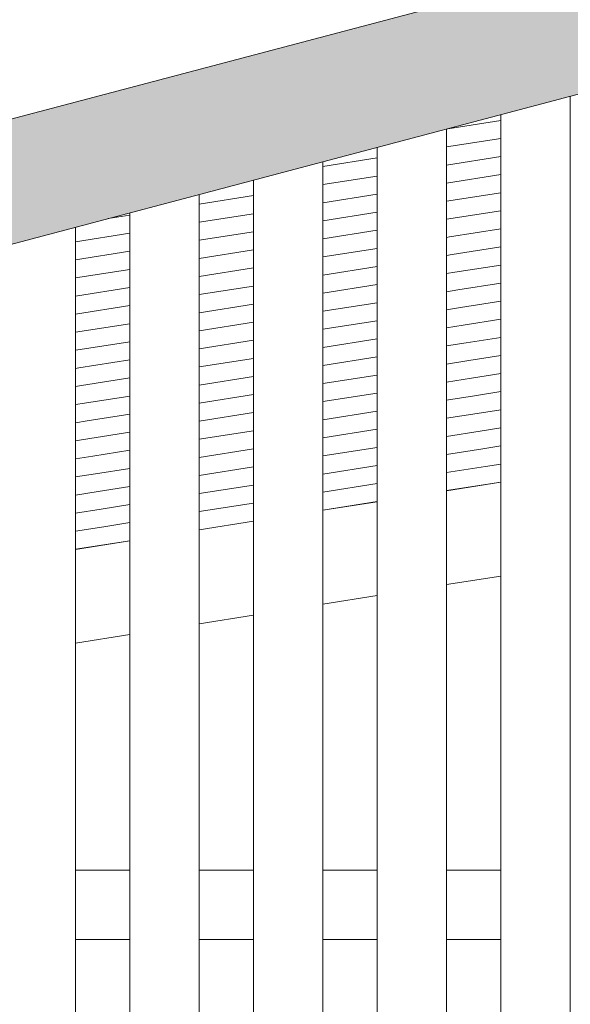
# Model space of a CAD drawing. Header units: millimetres. Extents: x -65 to 293624, y -1905 to 31061.
# Tile 148 of 256: x 105996 to 106352, y 20915 to 21551. Entities that reach past the tile are written whole.
import ezdxf

# ---------------------------------------------------------------- set-up
doc = ezdxf.new("R2010")
doc.units = ezdxf.units.MM
doc.header["$MEASUREMENT"] = 0
for name, color, linetype in [('1244 Fassaadivarustus.AR', 7, 'Continuous'), ('1245 Klaasfassaadid.AR', 7, 'Continuous'), ('1245 Sisehoovi varjestus.AR', 7, 'Continuous'), ('1263 Katuse alusserv.AR', 7, 'Continuous')]:
    doc.layers.add(name, color=color, linetype=linetype)

# ---------------------------------------------------------------- blocks, each defined once
blk = doc.blocks.new('Section Element_1417_3', base_point=(20443.11, 12361.43))
at = {"layer": '1263 Katuse alusserv.AR', "linetype": 'Continuous', "lineweight": 0, "true_color": 0x000000}
for points in [[(107334.48, 21842.54), (104676.88, 21139.73), (104676.88, 21093.06), (107334.48, 21795.88)], [(107334.48, 21795.88), (104676.88, 21093.06), (104676.88, 21080.62), (107334.48, 21783.44)], [(104676.88, 21080.62), (104676.88, 21058.85), (107334.48, 21761.66), (107334.48, 21783.44)]]:
    blk.add_hatch(color=178, dxfattribs=at).paths.add_polyline_path(points)
at = {"layer": '1263 Katuse alusserv.AR', "color": 7, "linetype": 'Continuous', "lineweight": 13}
blk.add_line((107120.25, 21785.89), (104676.88, 21139.73), dxfattribs=at)
at = {"layer": '1263 Katuse alusserv.AR', "color": 7, "linetype": 'Continuous', "lineweight": 15}
blk.add_line((107334.48, 21761.66), (104761.88, 21081.32), dxfattribs=at)
blk = doc.blocks.new('*X1842', base_point=(20443.11, 12361.43))
at = {"layer": '1263 Katuse alusserv.AR', "color": 7, "linetype": 'Continuous', "lineweight": 13}
for p, q in [((106066.88, 21424.95), (106052.94, 21422.75)), ((106066.88, 21424.95), (106052.94, 21422.75)), ((106066.88, 21413.26), (106031.88, 21407.73)), ((106066.88, 21413.26), (106031.88, 21407.73)), ((106066.88, 21401.56), (106031.88, 21396.03)), ((106066.88, 21401.56), (106031.88, 21396.03)), ((106066.88, 21389.86), (106031.88, 21384.33)), ((106066.88, 21389.86), (106031.88, 21384.33)), ((106066.88, 21378.16), (106031.88, 21372.63)), ((106066.88, 21378.16), (106031.88, 21372.63)), ((106066.88, 21366.46), (106031.88, 21360.93)), ((106066.88, 21366.46), (106031.88, 21360.93)), ((106066.88, 21354.76), (106031.88, 21349.23)), ((106066.88, 21354.76), (106031.88, 21349.23)), ((106066.88, 21343.07), (106032.1, 21337.57)), ((106066.88, 21343.07), (106032.1, 21337.57)), ((106032.1, 21337.57), (106031.88, 21337.54)), ((106032.1, 21337.57), (106031.88, 21337.54)), ((106033.91, 21326.16), (106031.88, 21325.84)), ((106033.91, 21326.16), (106031.88, 21325.84)), ((106066.88, 21331.37), (106033.91, 21326.16)), ((106066.88, 21331.37), (106033.91, 21326.16)), ((106066.88, 21319.67), (106035.71, 21314.75)), ((106066.88, 21319.67), (106035.71, 21314.75)), ((106035.71, 21314.75), (106031.88, 21314.14)), ((106035.71, 21314.75), (106031.88, 21314.14)), ((106066.88, 21307.97), (106037.51, 21303.33)), ((106066.88, 21307.97), (106037.51, 21303.33)), ((106037.51, 21303.33), (106031.88, 21302.44)), ((106037.51, 21303.33), (106031.88, 21302.44)), ((106066.88, 21296.27), (106039.32, 21291.92)), ((106066.88, 21296.27), (106039.32, 21291.92)), ((106039.32, 21291.92), (106031.88, 21290.74)), ((106039.32, 21291.92), (106031.88, 21290.74)), ((106066.88, 21284.58), (106041.12, 21280.51)), ((106066.88, 21284.58), (106041.12, 21280.51)), ((106041.12, 21280.51), (106031.88, 21279.05)), ((106041.12, 21280.51), (106031.88, 21279.05)), ((106042.92, 21269.09), (106031.88, 21267.35)), ((106042.92, 21269.09), (106031.88, 21267.35)), ((106066.88, 21272.88), (106042.92, 21269.09)), ((106066.88, 21272.88), (106042.92, 21269.09)), ((106044.73, 21257.68), (106031.88, 21255.65)), ((106044.73, 21257.68), (106031.88, 21255.65)), ((106066.88, 21261.18), (106044.73, 21257.68)), ((106066.88, 21261.18), (106044.73, 21257.68)), ((106046.53, 21246.27), (106031.88, 21243.95)), ((106046.53, 21246.27), (106031.88, 21243.95)), ((106066.88, 21249.48), (106046.53, 21246.27)), ((106066.88, 21249.48), (106046.53, 21246.27)), ((106066.88, 21237.78), (106048.33, 21234.85)), ((106066.88, 21237.78), (106048.33, 21234.85)), ((106048.33, 21234.85), (106031.88, 21232.25)), ((106048.33, 21234.85), (106031.88, 21232.25)), ((106066.88, 21226.08), (106050.14, 21223.44)), ((106066.88, 21226.08), (106050.14, 21223.44)), ((106050.14, 21223.44), (106031.88, 21220.55)), ((106050.14, 21223.44), (106031.88, 21220.55))]:
    blk.add_line(p, q, dxfattribs=at)
blk = doc.blocks.new('*X1843', base_point=(20443.11, 12361.43))
at = {"layer": '1263 Katuse alusserv.AR', "color": 7, "linetype": 'Continuous', "lineweight": 13}
for p, q in [((106066.88, 21424.95), (106052.94, 21422.75)), ((106066.88, 21424.95), (106052.94, 21422.75)), ((106066.88, 21413.26), (106031.88, 21407.73)), ((106066.88, 21413.26), (106031.88, 21407.73)), ((106066.88, 21401.56), (106031.88, 21396.03)), ((106066.88, 21401.56), (106031.88, 21396.03)), ((106066.88, 21389.86), (106031.88, 21384.33)), ((106066.88, 21389.86), (106031.88, 21384.33)), ((106066.88, 21378.16), (106031.88, 21372.63)), ((106066.88, 21378.16), (106031.88, 21372.63)), ((106066.88, 21366.46), (106031.88, 21360.93)), ((106066.88, 21366.46), (106031.88, 21360.93)), ((106066.88, 21354.76), (106031.88, 21349.23)), ((106066.88, 21354.76), (106031.88, 21349.23)), ((106066.88, 21343.07), (106032.1, 21337.57)), ((106066.88, 21343.07), (106032.1, 21337.57)), ((106032.1, 21337.57), (106031.88, 21337.54)), ((106032.1, 21337.57), (106031.88, 21337.54)), ((106033.91, 21326.16), (106031.88, 21325.84)), ((106033.91, 21326.16), (106031.88, 21325.84)), ((106066.88, 21331.37), (106033.91, 21326.16)), ((106066.88, 21331.37), (106033.91, 21326.16)), ((106066.88, 21319.67), (106035.71, 21314.75)), ((106066.88, 21319.67), (106035.71, 21314.75)), ((106035.71, 21314.75), (106031.88, 21314.14)), ((106035.71, 21314.75), (106031.88, 21314.14)), ((106066.88, 21307.97), (106037.51, 21303.33)), ((106066.88, 21307.97), (106037.51, 21303.33)), ((106037.51, 21303.33), (106031.88, 21302.44)), ((106037.51, 21303.33), (106031.88, 21302.44)), ((106066.88, 21296.27), (106039.32, 21291.92)), ((106066.88, 21296.27), (106039.32, 21291.92)), ((106039.32, 21291.92), (106031.88, 21290.74)), ((106039.32, 21291.92), (106031.88, 21290.74)), ((106066.88, 21284.58), (106041.12, 21280.51)), ((106066.88, 21284.58), (106041.12, 21280.51)), ((106041.12, 21280.51), (106031.88, 21279.05)), ((106041.12, 21280.51), (106031.88, 21279.05)), ((106042.92, 21269.09), (106031.88, 21267.35)), ((106042.92, 21269.09), (106031.88, 21267.35)), ((106066.88, 21272.88), (106042.92, 21269.09)), ((106066.88, 21272.88), (106042.92, 21269.09)), ((106044.73, 21257.68), (106031.88, 21255.65)), ((106044.73, 21257.68), (106031.88, 21255.65)), ((106066.88, 21261.18), (106044.73, 21257.68)), ((106066.88, 21261.18), (106044.73, 21257.68)), ((106046.53, 21246.27), (106031.88, 21243.95)), ((106046.53, 21246.27), (106031.88, 21243.95)), ((106066.88, 21249.48), (106046.53, 21246.27)), ((106066.88, 21249.48), (106046.53, 21246.27)), ((106066.88, 21237.78), (106048.33, 21234.85)), ((106066.88, 21237.78), (106048.33, 21234.85)), ((106048.33, 21234.85), (106031.88, 21232.25)), ((106048.33, 21234.85), (106031.88, 21232.25)), ((106066.88, 21226.08), (106050.14, 21223.44)), ((106066.88, 21226.08), (106050.14, 21223.44)), ((106050.14, 21223.44), (106031.88, 21220.55)), ((106050.14, 21223.44), (106031.88, 21220.55))]:
    blk.add_line(p, q, dxfattribs=at)
blk = doc.blocks.new('*X1844', base_point=(20443.11, 12361.43))
at = {"layer": '1263 Katuse alusserv.AR', "color": 7, "linetype": 'Continuous', "lineweight": 13}
for p, q in [((106146.88, 21437.59), (106111.88, 21432.06)), ((106146.88, 21437.59), (106111.88, 21432.06)), ((106146.88, 21425.9), (106111.88, 21420.37)), ((106146.88, 21425.9), (106111.88, 21420.37)), ((106146.88, 21414.2), (106111.88, 21408.67)), ((106146.88, 21414.2), (106111.88, 21408.67)), ((106146.88, 21402.5), (106111.88, 21396.97)), ((106146.88, 21402.5), (106111.88, 21396.97)), ((106146.88, 21390.8), (106111.88, 21385.27)), ((106146.88, 21390.8), (106111.88, 21385.27)), ((106146.88, 21379.1), (106111.88, 21373.57)), ((106146.88, 21379.1), (106111.88, 21373.57)), ((106146.88, 21367.41), (106111.88, 21361.88)), ((106146.88, 21367.41), (106111.88, 21361.88)), ((106146.88, 21355.71), (106111.88, 21350.18)), ((106146.88, 21355.71), (106111.88, 21350.18)), ((106146.88, 21344.01), (106111.88, 21338.48)), ((106146.88, 21344.01), (106111.88, 21338.48)), ((106146.88, 21332.31), (106111.88, 21326.78)), ((106146.88, 21332.31), (106111.88, 21326.78)), ((106146.88, 21320.61), (106111.88, 21315.08)), ((106146.88, 21320.61), (106111.88, 21315.08)), ((106146.88, 21308.91), (106111.88, 21303.38)), ((106146.88, 21308.91), (106111.88, 21303.38)), ((106146.88, 21297.22), (106111.88, 21291.69)), ((106146.88, 21297.22), (106111.88, 21291.69)), ((106146.88, 21285.52), (106111.88, 21279.99)), ((106146.88, 21285.52), (106111.88, 21279.99)), ((106146.88, 21273.82), (106111.88, 21268.29)), ((106146.88, 21273.82), (106111.88, 21268.29)), ((106146.88, 21262.12), (106111.88, 21256.59)), ((106146.88, 21262.12), (106111.88, 21256.59)), ((106146.88, 21250.42), (106111.88, 21244.89)), ((106146.88, 21250.42), (106111.88, 21244.89)), ((106146.88, 21238.72), (106111.88, 21233.19)), ((106146.88, 21238.72), (106111.88, 21233.19))]:
    blk.add_line(p, q, dxfattribs=at)
blk = doc.blocks.new('*X1845', base_point=(20443.11, 12361.43))
at = {"layer": '1263 Katuse alusserv.AR', "color": 7, "linetype": 'Continuous', "lineweight": 13}
for p, q in [((106146.88, 21437.59), (106111.88, 21432.06)), ((106146.88, 21437.59), (106111.88, 21432.06)), ((106146.88, 21425.9), (106111.88, 21420.37)), ((106146.88, 21425.9), (106111.88, 21420.37)), ((106146.88, 21414.2), (106111.88, 21408.67)), ((106146.88, 21414.2), (106111.88, 21408.67)), ((106146.88, 21402.5), (106111.88, 21396.97)), ((106146.88, 21402.5), (106111.88, 21396.97)), ((106146.88, 21390.8), (106111.88, 21385.27)), ((106146.88, 21390.8), (106111.88, 21385.27)), ((106146.88, 21379.1), (106111.88, 21373.57)), ((106146.88, 21379.1), (106111.88, 21373.57)), ((106146.88, 21367.41), (106111.88, 21361.88)), ((106146.88, 21367.41), (106111.88, 21361.88)), ((106146.88, 21355.71), (106111.88, 21350.18)), ((106146.88, 21355.71), (106111.88, 21350.18)), ((106146.88, 21344.01), (106111.88, 21338.48)), ((106146.88, 21344.01), (106111.88, 21338.48)), ((106146.88, 21332.31), (106111.88, 21326.78)), ((106146.88, 21332.31), (106111.88, 21326.78)), ((106146.88, 21320.61), (106111.88, 21315.08)), ((106146.88, 21320.61), (106111.88, 21315.08)), ((106146.88, 21308.91), (106111.88, 21303.38)), ((106146.88, 21308.91), (106111.88, 21303.38)), ((106146.88, 21297.22), (106111.88, 21291.69)), ((106146.88, 21297.22), (106111.88, 21291.69)), ((106146.88, 21285.52), (106111.88, 21279.99)), ((106146.88, 21285.52), (106111.88, 21279.99)), ((106146.88, 21273.82), (106111.88, 21268.29)), ((106146.88, 21273.82), (106111.88, 21268.29)), ((106146.88, 21262.12), (106111.88, 21256.59)), ((106146.88, 21262.12), (106111.88, 21256.59)), ((106146.88, 21250.42), (106111.88, 21244.89)), ((106146.88, 21250.42), (106111.88, 21244.89)), ((106146.88, 21238.72), (106111.88, 21233.19)), ((106146.88, 21238.72), (106111.88, 21233.19))]:
    blk.add_line(p, q, dxfattribs=at)
blk = doc.blocks.new('*X1846', base_point=(20443.11, 12361.43))
at = {"layer": '1263 Katuse alusserv.AR', "color": 7, "linetype": 'Continuous', "lineweight": 13}
for p, q in [((106226.88, 21461.93), (106191.88, 21456.4)), ((106226.88, 21461.93), (106191.88, 21456.4)), ((106226.88, 21450.24), (106191.88, 21444.71)), ((106226.88, 21450.24), (106191.88, 21444.71)), ((106226.88, 21438.54), (106191.88, 21433.01)), ((106226.88, 21438.54), (106191.88, 21433.01)), ((106226.88, 21426.84), (106191.88, 21421.31)), ((106226.88, 21426.84), (106191.88, 21421.31)), ((106226.88, 21415.14), (106191.88, 21409.61)), ((106226.88, 21415.14), (106191.88, 21409.61)), ((106226.88, 21403.44), (106191.88, 21397.91)), ((106226.88, 21403.44), (106191.88, 21397.91)), ((106226.88, 21391.74), (106191.88, 21386.21)), ((106226.88, 21391.74), (106191.88, 21386.21)), ((106226.88, 21380.05), (106191.88, 21374.52)), ((106226.88, 21380.05), (106191.88, 21374.52)), ((106226.88, 21368.35), (106191.88, 21362.82)), ((106226.88, 21368.35), (106191.88, 21362.82)), ((106226.88, 21356.65), (106191.88, 21351.12)), ((106226.88, 21356.65), (106191.88, 21351.12)), ((106226.88, 21344.95), (106191.88, 21339.42)), ((106226.88, 21344.95), (106191.88, 21339.42)), ((106226.88, 21333.25), (106191.88, 21327.72)), ((106226.88, 21333.25), (106191.88, 21327.72)), ((106226.88, 21321.55), (106191.88, 21316.02)), ((106226.88, 21321.55), (106191.88, 21316.02)), ((106226.88, 21309.86), (106191.88, 21304.33)), ((106226.88, 21309.86), (106191.88, 21304.33)), ((106226.88, 21298.16), (106191.88, 21292.63)), ((106226.88, 21298.16), (106191.88, 21292.63)), ((106226.88, 21286.46), (106191.88, 21280.93)), ((106226.88, 21286.46), (106191.88, 21280.93)), ((106226.88, 21274.76), (106191.88, 21269.23)), ((106226.88, 21274.76), (106191.88, 21269.23)), ((106226.88, 21263.06), (106191.88, 21257.53)), ((106226.88, 21263.06), (106191.88, 21257.53)), ((106226.88, 21251.36), (106191.88, 21245.83)), ((106226.88, 21251.36), (106191.88, 21245.83))]:
    blk.add_line(p, q, dxfattribs=at)
blk = doc.blocks.new('*X1847', base_point=(20443.11, 12361.43))
at = {"layer": '1263 Katuse alusserv.AR', "color": 7, "linetype": 'Continuous', "lineweight": 13}
for p, q in [((106226.88, 21461.93), (106191.88, 21456.4)), ((106226.88, 21461.93), (106191.88, 21456.4)), ((106226.88, 21450.24), (106191.88, 21444.71)), ((106226.88, 21450.24), (106191.88, 21444.71)), ((106226.88, 21438.54), (106191.88, 21433.01)), ((106226.88, 21438.54), (106191.88, 21433.01)), ((106226.88, 21426.84), (106191.88, 21421.31)), ((106226.88, 21426.84), (106191.88, 21421.31)), ((106226.88, 21415.14), (106191.88, 21409.61)), ((106226.88, 21415.14), (106191.88, 21409.61)), ((106226.88, 21403.44), (106191.88, 21397.91)), ((106226.88, 21403.44), (106191.88, 21397.91)), ((106226.88, 21391.74), (106191.88, 21386.21)), ((106226.88, 21391.74), (106191.88, 21386.21)), ((106226.88, 21380.05), (106191.88, 21374.52)), ((106226.88, 21380.05), (106191.88, 21374.52)), ((106226.88, 21368.35), (106191.88, 21362.82)), ((106226.88, 21368.35), (106191.88, 21362.82)), ((106226.88, 21356.65), (106191.88, 21351.12)), ((106226.88, 21356.65), (106191.88, 21351.12)), ((106226.88, 21344.95), (106191.88, 21339.42)), ((106226.88, 21344.95), (106191.88, 21339.42)), ((106226.88, 21333.25), (106191.88, 21327.72)), ((106226.88, 21333.25), (106191.88, 21327.72)), ((106226.88, 21321.55), (106191.88, 21316.02)), ((106226.88, 21321.55), (106191.88, 21316.02)), ((106226.88, 21309.86), (106191.88, 21304.33)), ((106226.88, 21309.86), (106191.88, 21304.33)), ((106226.88, 21298.16), (106191.88, 21292.63)), ((106226.88, 21298.16), (106191.88, 21292.63)), ((106226.88, 21286.46), (106191.88, 21280.93)), ((106226.88, 21286.46), (106191.88, 21280.93)), ((106226.88, 21274.76), (106191.88, 21269.23)), ((106226.88, 21274.76), (106191.88, 21269.23)), ((106226.88, 21263.06), (106191.88, 21257.53)), ((106226.88, 21263.06), (106191.88, 21257.53)), ((106226.88, 21251.36), (106191.88, 21245.83)), ((106226.88, 21251.36), (106191.88, 21245.83))]:
    blk.add_line(p, q, dxfattribs=at)
blk = doc.blocks.new('*X1848', base_point=(20443.11, 12361.43))
at = {"layer": '1263 Katuse alusserv.AR', "color": 7, "linetype": 'Continuous', "lineweight": 13}
for p, q in [((106306.88, 21486.27), (106272.73, 21480.88)), ((106306.88, 21486.27), (106272.73, 21480.88)), ((106306.88, 21474.57), (106271.88, 21469.04)), ((106306.88, 21474.57), (106271.88, 21469.04)), ((106306.88, 21462.88), (106271.88, 21457.35)), ((106306.88, 21462.88), (106271.88, 21457.35)), ((106306.88, 21451.18), (106271.88, 21445.65)), ((106306.88, 21451.18), (106271.88, 21445.65)), ((106306.88, 21439.48), (106271.88, 21433.95)), ((106306.88, 21439.48), (106271.88, 21433.95)), ((106306.88, 21427.78), (106271.88, 21422.25)), ((106306.88, 21427.78), (106271.88, 21422.25)), ((106306.88, 21416.08), (106273.63, 21410.83)), ((106306.88, 21416.08), (106273.63, 21410.83)), ((106273.63, 21410.83), (106271.88, 21410.55)), ((106273.63, 21410.83), (106271.88, 21410.55)), ((106306.88, 21404.38), (106275.43, 21399.42)), ((106306.88, 21404.38), (106275.43, 21399.42)), ((106275.43, 21399.42), (106271.88, 21398.85)), ((106275.43, 21399.42), (106271.88, 21398.85)), ((106306.88, 21392.69), (106277.24, 21388)), ((106306.88, 21392.69), (106277.24, 21388)), ((106277.24, 21388), (106271.88, 21387.16)), ((106277.24, 21388), (106271.88, 21387.16)), ((106306.88, 21380.99), (106279.04, 21376.59)), ((106306.88, 21380.99), (106279.04, 21376.59)), ((106279.04, 21376.59), (106271.88, 21375.46)), ((106279.04, 21376.59), (106271.88, 21375.46)), ((106280.84, 21365.18), (106271.88, 21363.76)), ((106280.84, 21365.18), (106271.88, 21363.76)), ((106306.88, 21369.29), (106280.84, 21365.18)), ((106306.88, 21369.29), (106280.84, 21365.18)), ((106282.65, 21353.76), (106271.88, 21352.06)), ((106282.65, 21353.76), (106271.88, 21352.06)), ((106306.88, 21357.59), (106282.65, 21353.76)), ((106306.88, 21357.59), (106282.65, 21353.76)), ((106306.88, 21345.89), (106284.45, 21342.35)), ((106306.88, 21345.89), (106284.45, 21342.35)), ((106284.45, 21342.35), (106271.88, 21340.36)), ((106284.45, 21342.35), (106271.88, 21340.36)), ((106306.88, 21334.19), (106286.25, 21330.94)), ((106306.88, 21334.19), (106286.25, 21330.94)), ((106286.25, 21330.94), (106271.88, 21328.66)), ((106286.25, 21330.94), (106271.88, 21328.66)), ((106306.88, 21322.5), (106288.06, 21319.52)), ((106306.88, 21322.5), (106288.06, 21319.52)), ((106288.06, 21319.52), (106271.88, 21316.97)), ((106288.06, 21319.52), (106271.88, 21316.97)), ((106289.86, 21308.11), (106271.88, 21305.27)), ((106289.86, 21308.11), (106271.88, 21305.27)), ((106306.88, 21310.8), (106289.86, 21308.11)), ((106306.88, 21310.8), (106289.86, 21308.11)), ((106291.66, 21296.7), (106271.88, 21293.57)), ((106291.66, 21296.7), (106271.88, 21293.57)), ((106306.88, 21299.1), (106291.66, 21296.7)), ((106306.88, 21299.1), (106291.66, 21296.7)), ((106293.47, 21285.28), (106271.88, 21281.87)), ((106293.47, 21285.28), (106271.88, 21281.87)), ((106306.88, 21287.4), (106293.47, 21285.28)), ((106306.88, 21287.4), (106293.47, 21285.28)), ((106306.88, 21275.7), (106295.27, 21273.87)), ((106306.88, 21275.7), (106295.27, 21273.87)), ((106295.27, 21273.87), (106271.88, 21270.17)), ((106295.27, 21273.87), (106271.88, 21270.17)), ((106297.07, 21262.46), (106271.88, 21258.47)), ((106297.07, 21262.46), (106271.88, 21258.47)), ((106306.88, 21264), (106297.07, 21262.46)), ((106306.88, 21264), (106297.07, 21262.46))]:
    blk.add_line(p, q, dxfattribs=at)
blk = doc.blocks.new('*X1849', base_point=(20443.11, 12361.43))
at = {"layer": '1263 Katuse alusserv.AR', "color": 7, "linetype": 'Continuous', "lineweight": 13}
for p, q in [((106306.88, 21486.27), (106272.73, 21480.88)), ((106306.88, 21486.27), (106272.73, 21480.88)), ((106306.88, 21474.57), (106271.88, 21469.04)), ((106306.88, 21474.57), (106271.88, 21469.04)), ((106306.88, 21462.88), (106271.88, 21457.35)), ((106306.88, 21462.88), (106271.88, 21457.35)), ((106306.88, 21451.18), (106271.88, 21445.65)), ((106306.88, 21451.18), (106271.88, 21445.65)), ((106306.88, 21439.48), (106271.88, 21433.95)), ((106306.88, 21439.48), (106271.88, 21433.95)), ((106306.88, 21427.78), (106271.88, 21422.25)), ((106306.88, 21427.78), (106271.88, 21422.25)), ((106306.88, 21416.08), (106273.63, 21410.83)), ((106306.88, 21416.08), (106273.63, 21410.83)), ((106273.63, 21410.83), (106271.88, 21410.55)), ((106273.63, 21410.83), (106271.88, 21410.55)), ((106306.88, 21404.38), (106275.43, 21399.42)), ((106306.88, 21404.38), (106275.43, 21399.42)), ((106275.43, 21399.42), (106271.88, 21398.85)), ((106275.43, 21399.42), (106271.88, 21398.85)), ((106306.88, 21392.69), (106277.24, 21388)), ((106306.88, 21392.69), (106277.24, 21388)), ((106277.24, 21388), (106271.88, 21387.16)), ((106277.24, 21388), (106271.88, 21387.16)), ((106306.88, 21380.99), (106279.04, 21376.59)), ((106306.88, 21380.99), (106279.04, 21376.59)), ((106279.04, 21376.59), (106271.88, 21375.46)), ((106279.04, 21376.59), (106271.88, 21375.46)), ((106280.84, 21365.18), (106271.88, 21363.76)), ((106280.84, 21365.18), (106271.88, 21363.76)), ((106306.88, 21369.29), (106280.84, 21365.18)), ((106306.88, 21369.29), (106280.84, 21365.18)), ((106282.65, 21353.76), (106271.88, 21352.06)), ((106282.65, 21353.76), (106271.88, 21352.06)), ((106306.88, 21357.59), (106282.65, 21353.76)), ((106306.88, 21357.59), (106282.65, 21353.76)), ((106306.88, 21345.89), (106284.45, 21342.35)), ((106306.88, 21345.89), (106284.45, 21342.35)), ((106284.45, 21342.35), (106271.88, 21340.36)), ((106284.45, 21342.35), (106271.88, 21340.36)), ((106306.88, 21334.19), (106286.25, 21330.94)), ((106306.88, 21334.19), (106286.25, 21330.94)), ((106286.25, 21330.94), (106271.88, 21328.66)), ((106286.25, 21330.94), (106271.88, 21328.66)), ((106306.88, 21322.5), (106288.06, 21319.52)), ((106306.88, 21322.5), (106288.06, 21319.52)), ((106288.06, 21319.52), (106271.88, 21316.97)), ((106288.06, 21319.52), (106271.88, 21316.97)), ((106289.86, 21308.11), (106271.88, 21305.27)), ((106289.86, 21308.11), (106271.88, 21305.27)), ((106306.88, 21310.8), (106289.86, 21308.11)), ((106306.88, 21310.8), (106289.86, 21308.11)), ((106291.66, 21296.7), (106271.88, 21293.57)), ((106291.66, 21296.7), (106271.88, 21293.57)), ((106306.88, 21299.1), (106291.66, 21296.7)), ((106306.88, 21299.1), (106291.66, 21296.7)), ((106293.47, 21285.28), (106271.88, 21281.87)), ((106293.47, 21285.28), (106271.88, 21281.87)), ((106306.88, 21287.4), (106293.47, 21285.28)), ((106306.88, 21287.4), (106293.47, 21285.28)), ((106306.88, 21275.7), (106295.27, 21273.87)), ((106306.88, 21275.7), (106295.27, 21273.87)), ((106295.27, 21273.87), (106271.88, 21270.17)), ((106295.27, 21273.87), (106271.88, 21270.17)), ((106297.07, 21262.46), (106271.88, 21258.47)), ((106297.07, 21262.46), (106271.88, 21258.47)), ((106306.88, 21264), (106297.07, 21262.46)), ((106306.88, 21264), (106297.07, 21262.46))]:
    blk.add_line(p, q, dxfattribs=at)
blk = doc.blocks.new('Section Element_1680_3', base_point=(20443.11, 12361.43))
at = {"layer": '1263 Katuse alusserv.AR', "color": 7, "linetype": 'Continuous', "lineweight": 13}
for p, q in [((106271.88, 21246.78), (106306.88, 21252.31)), ((106191.88, 21234.14), (106226.88, 21239.67)), ((106111.88, 21221.5), (106146.88, 21227.03)), ((106031.88, 21208.86), (106066.88, 21214.39))]:
    blk.add_line(p, q, dxfattribs=at)
at = {"layer": '1263 Katuse alusserv.AR', "lineweight": 0}
for name in ['*X1848', '*X1849', '*X1846', '*X1847', '*X1844', '*X1845', '*X1842', '*X1843']:
    blk.add_blockref(name, (20443.11, 12361.43), dxfattribs=at)
blk = doc.blocks.new('Section Element_1895_3', base_point=(20443.11, 12361.43))
at = {"layer": '1245 Sisehoovi varjestus.AR', "color": 7, "linetype": 'Continuous', "lineweight": 13}
for p, q in [((106066.88, 21001.43), (106031.88, 21001.43)), ((106146.88, 21001.43), (106111.88, 21001.43)), ((106226.88, 21001.43), (106191.88, 21001.43)), ((106306.88, 21001.43), (106271.88, 21001.43)), ((106066.88, 20956.43), (106031.88, 20956.43)), ((106146.88, 20956.43), (106111.88, 20956.43)), ((106226.88, 20956.43), (106191.88, 20956.43)), ((106306.88, 20956.43), (106271.88, 20956.43))]:
    blk.add_line(p, q, dxfattribs=at)
blk = doc.blocks.new('Section Element_2816_3', base_point=(20443.11, 12361.43))
at = {"layer": '1245 Klaasfassaadid.AR', "color": 7, "linetype": 'Continuous', "lineweight": 13}
for p, q in [((106306.88, 21191.56), (106271.88, 21186.03)), ((106226.88, 21178.92), (106191.88, 21173.39)), ((106146.88, 21166.28), (106111.88, 21160.75)), ((106066.88, 21153.64), (106031.88, 21148.11))]:
    blk.add_line(p, q, dxfattribs=at)
blk = doc.blocks.new('Section Element_2826_3', base_point=(20443.11, 12361.43))
at = {"layer": '1244 Fassaadivarustus.AR', "color": 7, "linetype": 'Continuous', "lineweight": 13}
for p, q in [((106306.88, 21252.26), (106271.88, 21246.73)), ((106226.88, 21239.62), (106191.88, 21234.09)), ((106146.88, 21226.98), (106111.88, 21221.45)), ((106066.88, 21214.34), (106031.88, 21208.81))]:
    blk.add_line(p, q, dxfattribs=at)
blk = doc.blocks.new('Section Element_3013_3', base_point=(20443.11, 12361.43))
at = {"layer": '1245 Sisehoovi varjestus.AR', "color": 7, "linetype": 'Continuous', "lineweight": 13}
blk.add_line((106031.88, 19956.43), (106031.88, 21417.18), dxfattribs=at)
blk = doc.blocks.new('Section Element_3014_3', base_point=(20443.11, 12361.43))
at = {"layer": '1245 Sisehoovi varjestus.AR', "color": 7, "linetype": 'Continuous', "lineweight": 13}
for p, q in [((106191.88, 19956.43), (106191.88, 21459.49)), ((106146.88, 19956.43), (106146.88, 21447.59))]:
    blk.add_line(p, q, dxfattribs=at)
blk = doc.blocks.new('Section Element_3015_3', base_point=(20443.11, 12361.43))
at = {"layer": '1245 Sisehoovi varjestus.AR', "color": 7, "linetype": 'Continuous', "lineweight": 13}
for p, q in [((106271.88, 19956.43), (106271.88, 21480.65)), ((106226.88, 19956.43), (106226.88, 21468.75))]:
    blk.add_line(p, q, dxfattribs=at)
blk = doc.blocks.new('Section Element_3016_3', base_point=(20443.11, 12361.43))
at = {"layer": '1245 Sisehoovi varjestus.AR', "color": 7, "linetype": 'Continuous', "lineweight": 13}
for p, q in [((106351.88, 19956.43), (106351.88, 21501.81)), ((106306.88, 19956.43), (106306.88, 21489.91))]:
    blk.add_line(p, q, dxfattribs=at)
blk = doc.blocks.new('Section Element_3032_3', base_point=(20443.11, 12361.43))
at = {"layer": '1245 Sisehoovi varjestus.AR', "color": 7, "linetype": 'Continuous', "lineweight": 13}
for p, q in [((106111.88, 19956.43), (106111.88, 21438.34)), ((106066.88, 19956.43), (106066.88, 21426.44))]:
    blk.add_line(p, q, dxfattribs=at)

msp = doc.modelspace()

# ---------------------------------------------------------------- block references
at = {"layer": '1244 Fassaadivarustus.AR', "lineweight": 0}
msp.add_blockref('Section Element_2826_3', (20443.11, 12361.43), dxfattribs=at)
at = {"layer": '1245 Klaasfassaadid.AR', "lineweight": 0}
msp.add_blockref('Section Element_2816_3', (20443.11, 12361.43), dxfattribs=at)
at = {"layer": '1245 Sisehoovi varjestus.AR', "lineweight": 0}
for name in ['Section Element_3032_3', 'Section Element_3013_3', 'Section Element_3016_3', 'Section Element_3015_3', 'Section Element_3014_3', 'Section Element_1895_3']:
    msp.add_blockref(name, (20443.11, 12361.43), dxfattribs=at)
at = {"layer": '1263 Katuse alusserv.AR', "lineweight": 0}
for name in ['Section Element_1680_3', 'Section Element_1417_3']:
    msp.add_blockref(name, (20443.11, 12361.43), dxfattribs=at)

doc.saveas('drawing.dxf')
